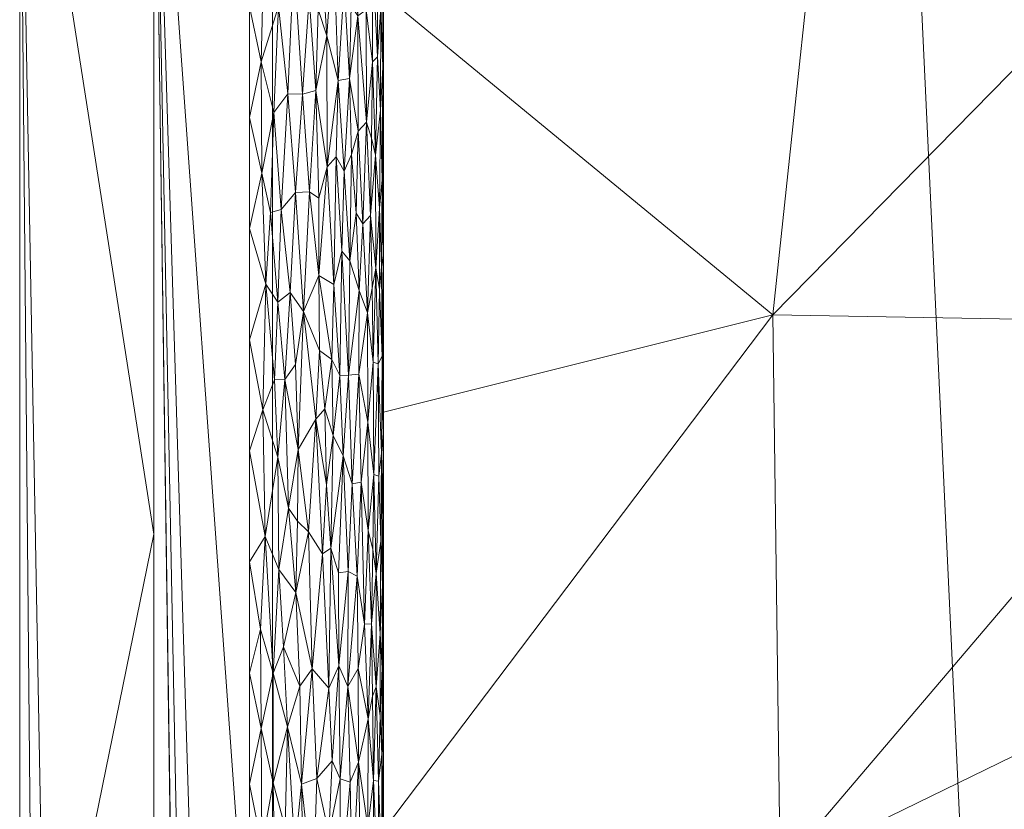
# Model space of a CAD drawing. Header units: millimetres. Extents: x -300 to 300, y 0 to 450.
# Tile 37 of 256: x -300 to -285, y 208 to 220. Entities that reach past the tile are written whole.
import ezdxf

# ---------------------------------------------------------------- set-up
doc = ezdxf.new("R2010")
doc.units = ezdxf.units.MM
doc.layers.add('A-GENM', color=13, linetype='Continuous')

# ---------------------------------------------------------------- blocks, each defined once
blk = doc.blocks.new('MODEL_CCAS0420-1080410R0 - MODEL_CCAS0420-1080410R0-453240-Preview')
at = {"layer": 'A-GENM', "lineweight": 9}
mesh = blk.add_polyface(dxfattribs=at)
corners = [(-296.159, -20, -110), (-295.657, -15.55, -110), (-294.177, -11.323, -110), (-291.793, -7.531, -110), (-288.625, -4.364, -110), (-284.831, -1.981, -110), (-280.602, -0.502, -110), (-276.147, 0, -110), (276.147, 0, -110), (280.596, -0.501, -110), (284.825, -1.978, -110), (288.619, -4.359, -110), (291.788, -7.525, -110), (294.174, -11.316, -110), (295.656, -15.545, -110), (296.159, -20, -110), (296.159, -426.171, -110), (295.658, -430.617, -110), (294.182, -434.842, -110), (291.802, -438.632, -110), (288.638, -441.797, -110), (284.848, -444.179, -110), (280.622, -445.657, -110), (276.171, -446.159, -110), (-276.171, -446.159, -110), (-280.617, -445.658, -110), (-284.842, -444.182, -110), (-288.632, -441.802, -110), (-291.797, -438.638, -110), (-294.179, -434.848, -110), (-295.657, -430.622, -110), (-296.159, -426.171, -110)]
mesh.append_faces([[corners[k] for k in face] for face in [(15, 12, 13, 14)]], dxfattribs={"vtx0": -1})
mesh.append_faces([[corners[k] for k in face] for face in [(16, 8, 15)]], dxfattribs={"vtx0": -1, "vtx1": -1})
mesh.append_faces([[corners[k] for k in face] for face in [(24, 31, 7, 8)]], dxfattribs={"vtx0": -1, "vtx1": -1, "vtx3": -1})
mesh.append_faces([[corners[k] for k in face] for face in [(31, 24, 25, 30), (18, 21, 22, 17), (17, 22, 23, 16)]], dxfattribs={"vtx0": -1, "vtx2": -1})
mesh.append_faces([[corners[k] for k in face] for face in [(0, 3, 4, 5), (0, 5, 6, 7)]], dxfattribs={"vtx0": -1, "vtx3": -1})
mesh.append_faces([[corners[k] for k in face] for face in [(28, 29, 27)]], dxfattribs={"vtx1": -1})
mesh.append_faces([[corners[k] for k in face] for face in [(25, 26, 30), (11, 12, 15, 10), (9, 10, 15, 8), (31, 0, 7)]], dxfattribs={"vtx1": -1, "vtx2": -1})
mesh.append_faces([[corners[k] for k in face] for face in [(23, 24, 8, 16)]], dxfattribs={"vtx1": -1, "vtx2": -1, "vtx3": -1})
mesh.append_faces([[corners[k] for k in face] for face in [(26, 27, 29, 30)]], dxfattribs={"vtx1": -1, "vtx3": -1})
mesh.append_faces([[corners[k] for k in face] for face in [(19, 20, 21, 18)]], dxfattribs={"vtx2": -1})
mesh.append_faces([[corners[k] for k in face] for face in [(0, 1, 2, 3)]], dxfattribs={"vtx3": -1})
mesh = blk.add_polyface(dxfattribs=at)
corners = [(-279.918, -2), (-292.651, -7.27), (-297.929, -20), (-297.929, -224.97), (-297.929, -429.94), (-292.661, -442.661), (-279.94, -447.929), (0, -447.929), (279.94, -447.929), (292.661, -442.661), (297.929, -429.94), (297.929, -224.97), (297.929, -20), (292.651, -7.27), (279.918, -2), (0, -2), (0, -3.5), (13.257, -3.5), (26.515, -3.5), (39.772, -3.5), (53.029, -3.5), (66.287, -3.5), (79.544, -3.5), (92.801, -3.5), (106.059, -3.5), (119.316, -3.5), (132.573, -3.5), (145.831, -3.5), (159.088, -3.5), (172.345, -3.5), (185.603, -3.5), (198.86, -3.5), (212.117, -3.5), (225.375, -3.5), (238.632, -3.5), (251.889, -3.5), (265.147, -3.5), (278.404, -3.5), (291.028, -7.487), (296.497, -19.511), (296.5, -32.769), (296.5, -46.026), (296.5, -59.283), (296.5, -72.541), (296.5, -85.798), (296.5, -99.055), (296.5, -112.313), (296.5, -125.57), (296.5, -138.827), (296.5, -152.085), (296.5, -165.342), (296.5, -178.599), (296.5, -191.857), (296.5, -205.114), (296.5, -218.371), (296.5, -231.629), (296.5, -244.886), (296.5, -258.143), (296.499, -271.401), (296.499, -284.658), (296.499, -297.915), (296.499, -311.173), (296.499, -324.43), (296.499, -337.687), (296.5, -350.945), (296.5, -364.202), (296.5, -377.459), (296.5, -390.717), (296.5, -403.974), (296.5, -417.231), (296.497, -430.489), (291.028, -442.513), (278.404, -446.5), (265.147, -446.5), (251.889, -446.5), (238.632, -446.5), (225.375, -446.5), (212.117, -446.5), (198.86, -446.5), (185.603, -446.5), (172.345, -446.5), (159.088, -446.5), (145.831, -446.5), (132.573, -446.5), (119.316, -446.5), (106.059, -446.5), (92.801, -446.5), (79.544, -446.5), (66.287, -446.5), (53.029, -446.5), (39.772, -446.5), (26.515, -446.5), (13.257, -446.5), (0, -446.5), (-12.926, -446.5), (-25.852, -446.5), (-38.777, -446.5), (-51.703, -446.5), (-64.629, -446.5), (-77.555, -446.5), (-90.48, -446.5), (-103.406, -446.5), (-116.332, -446.5), (-129.258, -446.5), (-142.183, -446.5), (-155.109, -446.5), (-168.035, -446.5), (-180.961, -446.5), (-193.887, -446.5), (-206.812, -446.5), (-219.738, -446.5), (-232.664, -446.5), (-245.59, -446.5), (-258.515, -446.5), (-271.441, -446.5), (-284.356, -445.968), (-294.544, -438.124), (-296.5, -425.35), (-296.5, -412.424), (-296.5, -399.498), (-296.5, -386.572), (-296.5, -373.646), (-296.5, -360.721), (-296.5, -347.795), (-296.499, -334.869), (-296.499, -321.943), (-296.499, -309.018), (-296.499, -296.092), (-296.499, -283.166), (-296.499, -270.24), (-296.5, -257.315), (-296.5, -244.389), (-296.5, -231.463), (-296.5, -218.537), (-296.5, -205.611), (-296.5, -192.686), (-296.5, -179.76), (-296.5, -166.834), (-296.5, -153.908), (-296.5, -140.983), (-296.5, -128.057), (-296.5, -115.131), (-296.5, -102.205), (-296.5, -89.28), (-296.5, -76.354), (-296.5, -63.428), (-296.5, -50.502), (-296.5, -37.576), (-296.5, -24.651), (-294.544, -11.876), (-284.356, -4.032), (-271.441, -3.5), (-258.515, -3.5), (-245.59, -3.5), (-232.664, -3.5), (-219.738, -3.5), (-206.812, -3.5), (-193.887, -3.5), (-180.961, -3.5), (-168.035, -3.5), (-155.109, -3.5), (-142.183, -3.5), (-129.258, -3.5), (-116.332, -3.5), (-103.406, -3.5), (-90.48, -3.5), (-77.555, -3.5), (-64.629, -3.5), (-51.703, -3.5), (-38.777, -3.5), (-25.852, -3.5), (-12.926, -3.5), (-294.538, -438.129), (-294.547, -438.108)]
mesh.append_faces([[corners[k] for k in face] for face in [(116, 172, 173)]])
mesh.append_faces([[corners[k] for k in face] for face in [(118, 4, 117), (6, 115, 5), (115, 6, 114), (7, 104, 6), (1, 150, 0), (151, 0, 150)]], dxfattribs={"vtx0": -1, "vtx1": -1})
mesh.append_faces([[corners[k] for k in face] for face in [(4, 124, 125), (7, 99, 100), (2, 148, 149), (149, 1, 2), (2, 141, 142), (0, 151, 152), (0, 160, 161, 15), (15, 165, 166), (15, 170, 171), (8, 81, 82, 7), (8, 72, 73), (11, 61, 62, 10), (12, 46, 47, 11), (38, 13, 14, 37), (13, 38, 39, 12)]], dxfattribs={"vtx0": -1, "vtx2": -1})
mesh.append_faces([[corners[k] for k in face] for face in [(4, 118, 119, 120), (4, 120, 121, 122), (3, 128, 129, 130), (3, 130, 131, 132), (3, 138, 139, 140), (0, 154, 155, 156), (0, 156, 157, 158), (15, 161, 162, 163), (15, 163, 164, 165), (8, 73, 74, 75), (7, 86, 87, 88), (7, 83, 84, 85), (10, 68, 69, 70), (11, 55, 56, 57), (14, 28, 29, 30), (14, 32, 33, 34), (15, 19, 20, 21), (12, 44, 45, 46), (11, 49, 50, 51), (11, 47, 48, 49), (12, 39, 40, 41)]], dxfattribs={"vtx0": -1, "vtx3": -1})
mesh.append_faces([[corners[k] for k in face] for face in [(123, 124, 4, 122), (127, 128, 3, 126), (113, 114, 6, 112), (111, 112, 6, 110), (109, 110, 6, 108), (107, 108, 6, 106), (96, 97, 7, 95), (105, 106, 6, 104), (103, 104, 7, 102), (101, 102, 7, 100), (98, 99, 7, 97), (94, 95, 7, 93), (135, 136, 3, 134), (137, 138, 3, 136), (133, 134, 3, 132), (145, 146, 2, 144), (147, 148, 2, 146), (143, 144, 2, 142), (149, 150, 1), (153, 154, 0, 152), (159, 160, 0, 158), (169, 170, 15, 168), (167, 168, 15, 166), (78, 79, 8, 77), (80, 81, 8, 79), (76, 77, 8, 75), (91, 92, 7, 90), (89, 90, 7, 88), (85, 86, 7), (82, 83, 7), (67, 68, 10, 66), (65, 66, 10, 64), (60, 61, 11, 59), (58, 59, 11, 57), (63, 64, 10, 62), (54, 55, 11, 53), (26, 27, 15, 25), (31, 32, 14, 30), (16, 17, 15, 171), (18, 19, 15, 17), (24, 25, 15, 23), (22, 23, 15, 21), (34, 35, 14), (52, 53, 11, 51), (36, 37, 14, 35), (42, 43, 12, 41), (43, 44, 12), (92, 93, 7)]], dxfattribs={"vtx1": -1, "vtx2": -1})
mesh.append_faces([[corners[k] for k in face] for face in [(3, 4, 125, 126), (2, 3, 140, 141), (71, 72, 8, 9), (70, 71, 9, 10), (27, 28, 14, 15)]], dxfattribs={"vtx1": -1, "vtx3": -1})
mesh.append_faces([[corners[k] for k in face] for face in [(4, 173, 117), (115, 172, 5)]], dxfattribs={"vtx2": -1})
mesh = blk.add_polyface(dxfattribs=at)
corners = [(299.928, -429.94, -2.07), (298.043, -428.055, -56.035), (296.159, -426.171, -110), (296.159, -20, -110), (298.043, -20, -56.035), (299.928, -20, -2.07), (299.928, -224.97, -2.07)]
mesh.append_faces([[corners[k] for k in face] for face in [(6, 1, 2, 3)]], dxfattribs={"vtx0": -1, "vtx3": -1})
mesh.append_faces([[corners[k] for k in face] for face in [(3, 4, 6)]], dxfattribs={"vtx1": -1, "vtx2": -1})
mesh.append_faces([[corners[k] for k in face] for face in [(4, 5, 6), (6, 0, 1)]], dxfattribs={"vtx2": -1})
mesh = blk.add_polyface(dxfattribs=at)
corners = [(299.928, -429.94, -2.07), (299.928, -224.97, -2.07), (299.928, -20, -2.07), (299.368, -20, -0.611), (297.929, -20), (297.929, -224.97), (297.929, -429.94), (299.368, -429.94, -0.611), (299.928, -134.534, -2.07), (297.929, -122.485), (297.929, -77.267), (297.929, -173.727), (299.928, -77.267, -2.07), (299.928, -105.901, -2.07), (299.928, -179.752, -2.07), (299.928, -120.217, -2.07), (299.928, -315.406, -2.07), (297.929, -327.455), (297.929, -276.212), (297.929, -250.591), (299.928, -372.673, -2.07), (299.928, -270.188, -2.07), (299.928, -344.039, -2.07), (297.929, -378.697), (297.929, -353.076), (297.929, -48.634), (299.928, -48.634, -2.07), (299.928, -62.95, -2.07), (299.928, -401.306, -2.07), (297.929, -404.319), (297.929, -391.508), (297.929, -34.317), (299.928, -415.623, -2.07), (299.928, -34.317, -2.07), (297.929, -415.623), (299.928, -202.361, -2.07), (297.929, -199.349), (297.929, -186.538), (297.929, -148.106), (297.929, -301.834), (299.928, -157.143, -2.07), (299.928, -292.797, -2.07), (297.929, -99.876), (299.928, -247.579, -2.07), (297.929, -237.781), (299.928, -258.883, -2.07), (299.928, -329.722, -2.07), (299.928, -358.356, -2.07), (297.929, -62.95), (299.928, -386.99, -2.07), (297.929, -212.159), (297.929, -135.296), (297.929, -314.644), (297.929, -160.917), (297.929, -289.023), (299.928, -91.584, -2.07), (297.929, -263.402), (297.929, -340.266), (297.929, -365.887)]
mesh.append_faces([[corners[k] for k in face] for face in [(35, 50, 1), (45, 56, 21), (41, 39, 16)]], dxfattribs={"vtx0": -1, "vtx1": -1})
mesh.append_faces([[corners[k] for k in face] for face in [(31, 33, 3), (32, 34, 7)]], dxfattribs={"vtx0": -1, "vtx1": -1, "vtx2": -1})
mesh.append_faces([[corners[k] for k in face] for face in [(18, 41, 21, 56), (14, 11, 37, 35), (28, 30, 29, 32), (32, 29, 34), (40, 53, 11, 14), (30, 28, 49)]], dxfattribs={"vtx0": -1, "vtx2": -1})
mesh.append_faces([[corners[k] for k in face] for face in [(16, 39, 52, 17), (9, 8, 15, 13), (1, 50, 5, 44), (35, 37, 36, 50)]], dxfattribs={"vtx0": -1, "vtx3": -1})
mesh.append_faces([[corners[k] for k in face] for face in [(54, 39, 41, 18), (51, 38, 8, 9)]], dxfattribs={"vtx1": -1, "vtx2": -1})
mesh.append_faces([[corners[k] for k in face] for face in [(47, 22, 24, 58), (10, 42, 55, 12), (43, 1, 44, 19), (46, 16, 17, 57), (22, 46, 57, 24), (20, 47, 58, 23), (49, 20, 23, 30), (27, 26, 25, 48), (12, 27, 48, 10), (26, 33, 31, 25), (40, 8, 38, 53), (42, 9, 13, 55), (45, 43, 19, 56)]], dxfattribs={"vtx1": -1, "vtx3": -1})
mesh.append_faces([[corners[k] for k in face] for face in [(34, 6, 7), (3, 4, 31), (33, 2, 3), (7, 0, 32)]], dxfattribs={"vtx2": -1})
mesh = blk.add_polyface(dxfattribs=at)
corners = [(294.5, -225, -2), (294.5, -218.953, -2), (294.5, -220.209, -5.001), (294.5, -226.441, -5.001), (294.5, -301.218, -5), (294.5, -303.606, -2), (294.5, -297.559, -2), (294.5, -294.989, -5), (294.5, -207.745, -5), (294.5, -212.907, -2), (294.5, -206.86, -2), (294.5, -158.487, -2), (294.5, -157.893, -5), (294.5, -164.124, -5), (294.5, -164.534, -2), (294.5, -195.281, -5), (294.5, -200.813, -2), (294.5, -194.767, -2), (294.5, -189.049, -5), (294.5, -182.674, -2), (294.5, -176.627, -2), (294.5, -176.586, -5), (294.5, -182.817, -5), (294.5, -201.513, -5), (294.5, -188.72, -2), (294.5, -170.581, -2), (294.5, -170.355, -5), (294.5, -261.279, -2), (294.5, -257.603, -5), (294.5, -263.835, -5), (294.5, -213.977, -5), (294.5, -282.532, -5), (294.5, -285.466, -2), (294.5, -279.419, -2), (294.5, -276.3, -5), (294.5, -309.652, -2), (294.5, -307.447, -5), (294.5, -313.675, -5), (294.5, -315.699, -2), (294.5, -319.904, -5), (294.5, -321.745, -2), (294.5, -267.326, -2), (294.5, -270.067, -5), (294.5, -249.186, -2), (294.5, -243.14, -2), (294.5, -245.138, -5.001), (294.5, -251.37, -5), (294.5, -291.512, -2), (294.5, -288.761, -5), (294.5, -273.373, -2), (294.5, -255.233, -2), (294.5, -238.905, -5.001), (294.5, -237.093, -2), (294.5, -232.673, -5.001), (294.5, -231.046, -2)]
mesh.append_faces([[corners[k] for k in face] for face in [(7, 47, 48), (35, 37, 38), (36, 5, 4), (49, 34, 33), (2, 1, 30), (0, 3, 54), (45, 44, 51)]], dxfattribs={"vtx0": -1, "vtx1": -1})
mesh.append_faces([[corners[k] for k in face] for face in [(4, 5, 6, 7), (8, 9, 10), (11, 12, 13, 14), (15, 16, 17, 18), (25, 26, 21, 20), (27, 28, 29), (30, 1, 9, 8), (31, 32, 33, 34), (38, 37, 39, 40), (51, 44, 52, 53), (7, 6, 47), (54, 3, 53, 52), (32, 31, 48, 47), (28, 27, 50), (16, 15, 23)]], dxfattribs={"vtx0": -1, "vtx2": -1})
mesh.append_faces([[corners[k] for k in face] for face in [(17, 24, 18), (25, 14, 26), (13, 26, 14)]], dxfattribs={"vtx1": -1, "vtx2": -1})
mesh.append_faces([[corners[k] for k in face] for face in [(0, 1, 2, 3), (19, 20, 21, 22), (10, 16, 23, 8), (24, 19, 22, 18), (35, 5, 36, 37), (41, 27, 29, 42), (43, 44, 45, 46), (49, 41, 42, 34), (46, 28, 50, 43)]], dxfattribs={"vtx1": -1, "vtx3": -1})
mesh = blk.add_polyface(dxfattribs=at)
corners = [(276.179, -196.31, -44.479), (282.472, -189.31, -30.919), (276.053, -188.982, -44.752), (288.698, -215.429, -17.503), (288.585, -207.152, -17.746), (281.653, -215.304, -32.684), (276.042, -204.242, -44.774), (269.897, -203.493, -58.017), (282.188, -197.365, -31.53), (288.475, -190.4, -17.983), (294.5, -207.745, -5), (294.5, -201.513, -5), (290.109, -201.518, -14.463), (269.898, -188.785, -58.018), (269.897, -196.139, -58.017), (280.633, -202.762, -34.882), (269.897, -210.847, -58.017), (276.24, -211.654, -44.349), (283.026, -205.89, -29.724), (294.5, -195.281, -5), (280.617, -211.041, -34.916), (269.897, -218.201, -58.017), (287.974, -197.848, -19.062), (294.5, -189.049, -5), (275.346, -219.769, -46.276), (294.5, -213.977, -5)]
mesh.append_faces([[corners[k] for k in face] for face in [(16, 6, 7), (19, 12, 11), (23, 22, 19)]], dxfattribs={"vtx0": -1, "vtx1": -1})
mesh.append_faces([[corners[k] for k in face] for face in [(0, 1, 2), (3, 4, 5), (6, 0, 7), (1, 8, 9), (6, 8, 0), (10, 4, 3), (4, 11, 12), (0, 2, 14), (15, 8, 6), (1, 0, 8), (15, 17, 18), (16, 17, 6), (20, 18, 17), (22, 9, 8), (22, 23, 9), (15, 22, 8), (12, 19, 22), (12, 18, 4), (20, 4, 18), (24, 5, 20), (17, 15, 6), (22, 15, 18), (24, 20, 17), (4, 20, 5), (18, 12, 22)]], dxfattribs={"vtx0": -1, "vtx1": -1, "vtx2": -1})
mesh.append_faces([[corners[k] for k in face] for face in [(0, 14, 7), (4, 10, 11), (17, 16, 21)]], dxfattribs={"vtx0": -1, "vtx2": -1})
mesh.append_faces([[corners[k] for k in face] for face in [(13, 14, 2), (25, 10, 3)]], dxfattribs={"vtx1": -1, "vtx2": -1})
mesh = blk.add_polyface(dxfattribs=at)
corners = [(294.505, -209.128, -1.851), (294.506, -207.524, -1.845), (294.5, -208.372, -2), (295.549, -206.829, -0.247), (295.497, -208.512, -0.276), (295.727, -208.429, -0.163), (294.876, -208.757, -0.833), (294.738, -207.79, -1.054), (294.729, -209.406, -1.071), (295.317, -207.69, -0.391), (295.148, -206.735, -0.527), (295.146, -208.511, -0.529), (295.323, -205.865, -0.387), (294.658, -206.867, -1.22), (294.584, -206.86, -1.426), (294.651, -208.483, -1.237), (294.579, -208.476, -1.443), (294.612, -209.883, -1.341), (296.326, -209.257, -0.009), (296.317, -207.516, -0.01), (296.146, -208.447, -0.035), (295.97, -207.78, -0.077), (296.117, -206.771, -0.041), (295.268, -208.775, -0.427), (295.001, -208.461, -0.675), (295.033, -209.885, -0.64), (294.839, -207.092, -0.886), (294.97, -206.86, -0.711), (294.744, -206.225, -1.043), (294.527, -207.098, -1.674), (294.554, -209.449, -1.537), (294.527, -208.879, -1.674), (295.824, -207.454, -0.125), (295.935, -209.283, -0.088), (294.505, -206.104, -1.86), (294.5, -206.86, -2), (296.5, -208.428), (296.5, -206.771), (295.989, -205.966, -0.072), (295.829, -206.265, -0.123), (295.696, -206.825, -0.176), (295.568, -210.148, -0.237)]
mesh.append_faces([[corners[k] for k in face] for face in [(0, 1, 2), (3, 4, 5), (6, 7, 8), (9, 10, 11), (9, 3, 12), (13, 14, 15), (16, 17, 15), (18, 19, 20), (21, 20, 22), (23, 9, 11), (8, 7, 15), (24, 25, 11), (26, 6, 27), (13, 15, 7), (16, 15, 14), (7, 28, 13), (29, 16, 14), (30, 16, 31), (26, 28, 7), (6, 26, 7), (6, 25, 24), (9, 4, 3), (21, 32, 33), (24, 10, 27), (29, 34, 1), (35, 1, 34), (16, 29, 31), (31, 29, 1), (1, 0, 31), (18, 36, 19), (19, 22, 20), (21, 33, 20), (38, 21, 22), (39, 40, 32), (10, 24, 11), (27, 6, 24), (3, 5, 40), (39, 32, 21), (40, 5, 32), (33, 32, 5), (4, 9, 23), (5, 4, 41)]], dxfattribs={"vtx0": -1, "vtx1": -1, "vtx2": -1})
mesh.append_faces([[corners[k] for k in face] for face in [(1, 35, 2), (19, 36, 37)]], dxfattribs={"vtx0": -1, "vtx2": -1})
mesh = blk.add_polyface(dxfattribs=at)
corners = [(294.729, -209.406, -1.071), (294.666, -209.744, -1.202), (294.68, -210.819, -1.17), (296.5, -210.085), (296.336, -210.739, -0.008), (296.5, -211.743), (296.148, -210.086, -0.035), (296.146, -208.447, -0.035), (295.935, -209.283, -0.088), (294.612, -209.883, -1.341), (294.651, -208.483, -1.237), (294.527, -208.879, -1.674), (294.505, -209.128, -1.851), (294.523, -210.158, -1.696), (294.784, -210.813, -0.972), (294.879, -210.152, -0.828), (295.497, -208.512, -0.276), (295.317, -209.861, -0.391), (295.568, -210.148, -0.237), (294.505, -210.438, -1.854), (296.326, -209.257, -0.009), (294.553, -210.669, -1.54), (294.609, -211.57, -1.349), (294.579, -208.476, -1.443), (294.554, -209.449, -1.537), (295.286, -211.947, -0.413), (295.169, -210.196, -0.508), (295.414, -211.864, -0.326), (295.748, -209.89, -0.154), (295.727, -208.429, -0.163), (294.897, -211.53, -0.804), (295.033, -209.885, -0.64), (294.876, -208.757, -0.833), (295.146, -208.511, -0.529), (294.5, -208.372, -2), (294.5, -209.883, -2), (294.517, -211.395, -1.742), (294.5, -211.395, -2), (296.5, -208.428), (295.992, -210.479, -0.071), (296.064, -211.63, -0.053), (295.268, -208.775, -0.427), (295.027, -211.601, -0.647), (295.807, -211.287, -0.131)]
mesh.append_faces([[corners[k] for k in face] for face in [(3, 4, 5), (38, 20, 3)]], dxfattribs={"vtx0": -1, "vtx1": -1})
mesh.append_faces([[corners[k] for k in face] for face in [(0, 1, 2), (6, 7, 8), (9, 1, 10), (11, 12, 13), (14, 15, 0), (16, 17, 18), (13, 12, 19), (7, 6, 20), (21, 22, 9), (9, 23, 24), (25, 17, 26), (17, 27, 18), (28, 29, 18), (0, 2, 14), (9, 22, 2), (14, 30, 15), (15, 31, 32), (33, 31, 26), (19, 12, 35), (19, 36, 13), (36, 21, 13), (24, 13, 21), (3, 20, 4), (28, 8, 29), (6, 39, 40), (6, 4, 20), (39, 6, 8), (31, 15, 30), (0, 15, 32), (26, 17, 41), (42, 26, 31), (18, 43, 28), (28, 43, 39), (10, 1, 0), (9, 2, 1), (13, 24, 11), (9, 24, 21), (26, 41, 33), (16, 41, 17), (28, 39, 8)]], dxfattribs={"vtx0": -1, "vtx1": -1, "vtx2": -1})
mesh.append_faces([[corners[k] for k in face] for face in [(19, 35, 37)]], dxfattribs={"vtx0": -1, "vtx2": -1})
mesh.append_faces([[corners[k] for k in face] for face in [(34, 35, 12)]], dxfattribs={"vtx1": -1, "vtx2": -1})
mesh = blk.add_polyface(dxfattribs=at)
corners = [(294.648, -213.045, -1.245), (294.609, -211.57, -1.349), (294.574, -213.021, -1.459), (295.774, -213.422, -0.143), (295.92, -212.545, -0.092), (295.786, -212.35, -0.139), (294.833, -212.935, -0.895), (294.784, -210.813, -0.972), (294.729, -212.213, -1.071), (294.897, -211.53, -0.804), (295.103, -213.325, -0.568), (295.172, -211.582, -0.506), (295.027, -211.601, -0.647), (295.286, -211.947, -0.413), (295.169, -210.196, -0.508), (296.268, -212.122, -0.015), (296.064, -211.63, -0.053), (296.078, -213.307, -0.05), (294.505, -212.36, -1.854), (294.531, -213.365, -1.647), (294.517, -211.395, -1.742), (294.5, -211.395, -2), (294.505, -210.438, -1.854), (294.553, -210.669, -1.54), (294.543, -212.055, -1.587), (294.68, -210.819, -1.17), (294.662, -211.927, -1.21), (295.353, -212.891, -0.366), (295.253, -213.628, -0.438), (295.033, -209.885, -0.64), (295.62, -212.19, -0.211), (295.568, -210.148, -0.237), (295.414, -211.864, -0.326), (294.97, -212.91, -0.711), (294.5, -212.907, -2), (296.5, -213.4), (296.5, -211.743), (296.148, -210.086, -0.035), (296.336, -210.739, -0.008), (295.807, -211.287, -0.131), (295.513, -213.873, -0.267), (295.317, -209.861, -0.391), (295.992, -210.479, -0.071)]
mesh.append_faces([[corners[k] for k in face] for face in [(34, 18, 21)]], dxfattribs={"vtx0": -1, "vtx1": -1})
mesh.append_faces([[corners[k] for k in face] for face in [(0, 1, 2), (3, 4, 5), (6, 7, 8), (7, 6, 9), (10, 11, 12), (11, 13, 14), (15, 16, 17), (18, 19, 20), (21, 18, 22), (1, 23, 24), (25, 1, 26), (26, 0, 8), (24, 20, 19), (27, 13, 28), (16, 4, 17), (29, 9, 12), (30, 31, 32), (8, 7, 25), (6, 33, 9), (12, 9, 33), (16, 15, 37), (10, 12, 33), (12, 11, 14), (38, 37, 15), (36, 38, 15), (39, 5, 4), (39, 4, 16), (27, 40, 32), (13, 27, 32), (41, 13, 32), (13, 11, 10), (19, 2, 24), (1, 24, 2), (23, 20, 24), (18, 20, 22), (31, 30, 39), (40, 30, 32), (25, 26, 8), (1, 0, 26), (39, 16, 42), (39, 30, 5), (30, 3, 5)]], dxfattribs={"vtx0": -1, "vtx1": -1, "vtx2": -1})
mesh.append_faces([[corners[k] for k in face] for face in [(15, 35, 36)]], dxfattribs={"vtx0": -1, "vtx2": -1})
mesh = blk.add_polyface(dxfattribs=at)
corners = [(282.375, -236.837, -31.13), (281.988, -229.044, -31.962), (275.943, -234.792, -44.99), (276.165, -250.005, -44.513), (276.137, -242.043, -44.573), (269.898, -247.618, -58.018), (282.431, -244.751, -31.009), (288.68, -239.161, -17.542), (276.16, -226.725, -44.522), (282.174, -222.073, -31.562), (275.346, -219.769, -46.276), (269.898, -232.91, -58.018), (269.898, -240.264, -58.018), (269.897, -218.201, -58.017), (276.24, -211.654, -44.349), (269.897, -225.556, -58.017), (287.836, -223.513, -19.36), (288.217, -230.796, -18.541), (294.5, -226.441, -5.001), (288.698, -215.429, -17.503), (294.5, -220.209, -5.001), (294.5, -213.977, -5), (294.5, -232.673, -5.001), (287.781, -247.647, -19.481), (294.5, -245.138, -5.001), (294.5, -238.905, -5.001), (281.653, -215.304, -32.684)]
mesh.append_faces([[corners[k] for k in face] for face in [(0, 1, 2), (3, 4, 5), (6, 7, 0), (8, 9, 10), (4, 3, 6), (8, 11, 2), (4, 2, 12), (13, 10, 14), (16, 1, 17), (17, 18, 16), (8, 1, 9), (8, 10, 15), (1, 16, 9), (2, 4, 0), (8, 2, 1), (17, 1, 0), (6, 0, 4), (17, 7, 22), (23, 7, 6), (7, 17, 0), (20, 19, 16), (9, 19, 26), (19, 9, 16), (10, 9, 26), (24, 7, 23)]], dxfattribs={"vtx0": -1, "vtx1": -1, "vtx2": -1})
mesh.append_faces([[corners[k] for k in face] for face in [(19, 20, 21), (8, 15, 11), (4, 12, 5), (17, 22, 18)]], dxfattribs={"vtx0": -1, "vtx2": -1})
mesh.append_faces([[corners[k] for k in face] for face in [(7, 24, 25, 22)]], dxfattribs={"vtx0": -1, "vtx3": -1})
mesh.append_faces([[corners[k] for k in face] for face in [(13, 15, 10), (11, 12, 2), (18, 20, 16)]], dxfattribs={"vtx1": -1, "vtx2": -1})
mesh = blk.add_polyface(dxfattribs=at)
corners = [(295.275, -214.764, -0.422), (295.377, -214.024, -0.35), (295.253, -213.628, -0.438), (294.522, -214.812, -1.704), (294.507, -213.663, -1.834), (294.505, -214.884, -1.859), (294.872, -214.541, -0.838), (294.97, -212.91, -0.711), (294.833, -212.935, -0.895), (295.153, -214.522, -0.522), (294.574, -213.021, -1.459), (294.58, -214.696, -1.44), (294.648, -213.045, -1.245), (296.078, -213.307, -0.05), (296.303, -214.011, -0.011), (296.268, -212.122, -0.015), (294.5, -212.907, -2), (294.5, -214.418, -2), (295.972, -214.466, -0.077), (296.128, -214.46, -0.039), (295.513, -213.873, -0.267), (295.774, -213.422, -0.143), (295.62, -212.19, -0.211), (295.103, -213.325, -0.568), (294.735, -213.829, -1.059), (294.741, -215.456, -1.048), (294.656, -214.72, -1.226), (294.867, -215.793, -0.845), (295.024, -214.528, -0.65), (294.729, -212.213, -1.071), (294.531, -213.365, -1.647), (295.459, -214.896, -0.298), (295.694, -215.478, -0.177), (295.353, -212.891, -0.366), (296.5, -213.4), (296.259, -215.886, -0.017), (296.079, -215.618, -0.049), (295.92, -212.545, -0.092), (296.5, -215.057), (295.816, -214.689, -0.128), (295.286, -211.947, -0.413), (294.505, -212.36, -1.854)]
mesh.append_faces([[corners[k] for k in face] for face in [(0, 1, 2), (3, 4, 5), (6, 7, 8), (2, 9, 0), (10, 11, 12), (13, 14, 15), (18, 19, 13), (20, 21, 22), (9, 2, 23), (6, 24, 25), (25, 24, 26), (6, 27, 28), (12, 26, 24), (26, 12, 11), (24, 29, 12), (30, 11, 10), (31, 32, 20), (20, 32, 21), (33, 2, 1), (28, 7, 6), (8, 29, 24), (6, 8, 24), (30, 4, 3), (34, 15, 14), (19, 35, 14), (36, 19, 18), (37, 18, 13), (18, 21, 39), (21, 32, 39), (23, 7, 28), (14, 13, 19), (18, 37, 21), (9, 23, 28), (23, 2, 40), (1, 31, 20), (20, 33, 1), (0, 31, 1), (17, 5, 4), (41, 16, 4), (11, 30, 3), (30, 41, 4)]], dxfattribs={"vtx0": -1, "vtx1": -1, "vtx2": -1})
mesh.append_faces([[corners[k] for k in face] for face in [(4, 16, 17), (14, 38, 34)]], dxfattribs={"vtx0": -1, "vtx2": -1})
mesh = blk.add_polyface(dxfattribs=at)
corners = [(294.673, -215.824, -1.186), (294.741, -215.456, -1.048), (294.656, -214.72, -1.226), (294.617, -216.123, -1.326), (295.896, -215.761, -0.1), (295.694, -215.478, -0.177), (295.816, -217.252, -0.128), (295.604, -217.261, -0.219), (295.21, -217.782, -0.473), (295.243, -215.881, -0.446), (295.123, -216.378, -0.55), (294.52, -217.442, -1.717), (294.531, -216.145, -1.649), (294.507, -216.313, -1.829), (295.341, -217.634, -0.374), (295.466, -216.013, -0.294), (294.58, -214.696, -1.44), (294.695, -216.909, -1.139), (294.808, -216.787, -0.934), (294.563, -215.809, -1.501), (294.909, -216.942, -0.788), (294.867, -215.793, -0.845), (294.522, -214.812, -1.704), (295.816, -214.689, -0.128), (295.972, -214.466, -0.077), (296.03, -217, -0.061), (296.5, -216.714), (296.5, -215.057), (296.259, -215.886, -0.017), (296.303, -214.011, -0.011), (296.079, -215.618, -0.049), (296.185, -216.952, -0.028), (295.153, -214.522, -0.522), (295.024, -214.528, -0.65), (296.128, -214.46, -0.039), (295.003, -216.232, -0.673), (295.275, -214.764, -0.422), (295.459, -214.896, -0.298), (294.561, -217.018, -1.509), (294.5, -215.93, -2), (294.5, -217.442, -2), (294.505, -214.884, -1.859), (294.5, -214.418, -2), (294.872, -214.541, -0.838)]
mesh.append_faces([[corners[k] for k in face] for face in [(39, 41, 42)]], dxfattribs={"vtx0": -1, "vtx1": -1})
mesh.append_faces([[corners[k] for k in face] for face in [(0, 1, 2), (0, 2, 3), (4, 5, 6), (6, 5, 7), (8, 9, 10), (11, 12, 13), (14, 15, 9), (3, 2, 16), (1, 17, 18), (3, 16, 19), (18, 20, 21), (21, 1, 18), (22, 12, 19), (23, 4, 24), (5, 15, 7), (6, 25, 4), (29, 28, 27), (25, 30, 4), (25, 31, 30), (4, 30, 24), (4, 23, 5), (10, 32, 33), (28, 34, 30), (10, 33, 35), (36, 32, 9), (9, 15, 36), (37, 36, 15), (5, 37, 15), (19, 12, 38), (22, 13, 12), (13, 41, 39), (3, 19, 38), (22, 19, 16), (13, 22, 41), (35, 33, 21), (35, 21, 20), (1, 21, 43), (3, 17, 0), (1, 0, 17), (32, 10, 9), (30, 31, 28)]], dxfattribs={"vtx0": -1, "vtx1": -1, "vtx2": -1})
mesh.append_faces([[corners[k] for k in face] for face in [(13, 39, 40)]], dxfattribs={"vtx0": -1, "vtx2": -1})
mesh.append_faces([[corners[k] for k in face] for face in [(26, 27, 28)]], dxfattribs={"vtx1": -1, "vtx2": -1})
mesh = blk.add_polyface(dxfattribs=at)
corners = [(294.683, -218.062, -1.164), (294.619, -217.81, -1.319), (294.668, -219.201, -1.198), (294.507, -216.313, -1.829), (294.5, -217.442, -2), (294.505, -217.997, -1.86), (294.979, -217.817, -0.701), (295.01, -218.953, -0.665), (295.09, -217.568, -0.582), (294.881, -218.169, -0.826), (294.909, -216.942, -0.788), (294.808, -216.787, -0.934), (295.927, -218.726, -0.09), (296.03, -217, -0.061), (295.816, -217.252, -0.128), (296.138, -218.443, -0.037), (296.319, -217.543, -0.009), (296.185, -216.952, -0.028), (294.531, -216.145, -1.649), (294.52, -217.442, -1.717), (294.561, -217.018, -1.509), (296.324, -219.2, -0.009), (294.755, -218.299, -1.023), (294.695, -216.909, -1.139), (294.617, -216.123, -1.326), (295.178, -218.924, -0.5), (294.546, -218.482, -1.572), (295.003, -216.232, -0.673), (295.604, -217.261, -0.219), (295.466, -216.013, -0.294), (295.464, -217.168, -0.295), (295.512, -218.772, -0.267), (295.21, -217.782, -0.473), (295.123, -216.378, -0.55), (295.71, -218.72, -0.17), (296.5, -218.371), (296.5, -216.714), (296.259, -215.886, -0.017), (294.511, -219.122, -1.786), (295.341, -217.634, -0.374), (295.243, -215.881, -0.446), (294.5, -218.953, -2)]
mesh.append_faces([[corners[k] for k in face] for face in [(41, 5, 4)]], dxfattribs={"vtx0": -1, "vtx1": -1})
mesh.append_faces([[corners[k] for k in face] for face in [(0, 1, 2), (3, 4, 5), (6, 7, 8), (9, 10, 11), (12, 13, 14), (15, 13, 12), (16, 17, 15), (18, 19, 20), (21, 16, 15), (22, 9, 11), (23, 22, 11), (23, 24, 1), (20, 1, 24), (25, 8, 7), (26, 20, 19), (10, 6, 27), (28, 29, 30), (31, 28, 30), (32, 8, 25), (33, 27, 8), (26, 1, 20), (31, 34, 28), (14, 28, 34), (12, 14, 34), (36, 37, 16), (17, 16, 37), (16, 21, 35), (38, 26, 19), (38, 19, 5), (22, 23, 0), (1, 0, 23), (6, 10, 9), (7, 6, 9), (27, 6, 8), (25, 39, 32), (40, 32, 39), (32, 33, 8), (29, 39, 30), (31, 30, 39), (15, 17, 13), (3, 5, 19)]], dxfattribs={"vtx0": -1, "vtx1": -1, "vtx2": -1})
mesh.append_faces([[corners[k] for k in face] for face in [(35, 36, 16)]], dxfattribs={"vtx1": -1, "vtx2": -1})
mesh = blk.add_polyface(dxfattribs=at)
corners = [(294.984, -220.038, -0.694), (294.962, -221.267, -0.721), (295.088, -220.352, -0.584), (295.178, -218.924, -0.5), (295.01, -218.953, -0.665), (294.592, -219.273, -1.401), (294.671, -220.875, -1.189), (294.668, -219.201, -1.198), (294.683, -218.062, -1.164), (294.755, -218.299, -1.023), (294.76, -219.978, -1.014), (294.55, -221.217, -1.555), (294.591, -220.87, -1.402), (294.541, -220.014, -1.597), (296.288, -220.857, -0.013), (296.324, -219.2, -0.009), (296.07, -220.029, -0.051), (295.474, -219.979, -0.289), (295.448, -221.097, -0.305), (295.611, -220.158, -0.215), (295.349, -219.589, -0.369), (295.25, -221.016, -0.441), (295.841, -220.72, -0.118), (295.71, -218.72, -0.17), (294.619, -217.81, -1.319), (294.546, -218.482, -1.572), (294.511, -219.122, -1.786), (294.509, -220.849, -1.812), (294.5, -220.465, -2), (294.826, -221.383, -0.905), (294.887, -219.889, -0.817), (294.881, -218.169, -0.826), (295.341, -217.634, -0.374), (295.512, -218.772, -0.267), (295.927, -218.726, -0.09), (296.138, -218.443, -0.037), (296.5, -220.028), (296.5, -218.371), (294.505, -217.997, -1.86), (294.5, -218.953, -2), (294.745, -221.12, -1.041)]
mesh.append_faces([[corners[k] for k in face] for face in [(37, 15, 36), (28, 26, 39)]], dxfattribs={"vtx0": -1, "vtx1": -1})
mesh.append_faces([[corners[k] for k in face] for face in [(0, 1, 2), (3, 4, 2), (5, 6, 7), (8, 7, 9), (6, 10, 7), (4, 0, 2), (11, 12, 13), (14, 15, 16), (17, 18, 19), (7, 10, 9), (20, 3, 21), (22, 23, 19), (24, 25, 5), (21, 18, 20), (26, 27, 13), (26, 28, 27), (5, 7, 24), (29, 30, 10), (9, 10, 30), (5, 12, 6), (30, 4, 31), (30, 31, 9), (2, 21, 3), (32, 3, 20), (33, 20, 17), (13, 12, 5), (19, 23, 33), (22, 16, 34), (32, 20, 33), (22, 34, 23), (34, 16, 35), (15, 14, 36), (15, 35, 16), (25, 26, 13), (5, 25, 13), (26, 38, 39), (27, 11, 13), (4, 30, 0), (1, 0, 30), (33, 17, 19), (20, 18, 17), (6, 40, 10)]], dxfattribs={"vtx0": -1, "vtx1": -1, "vtx2": -1})

msp = doc.modelspace()

# ---------------------------------------------------------------- block references
at = {"layer": 'A-GENM', "lineweight": 9, "rotation": 180}
msp.add_blockref('MODEL_CCAS0420-1080410R0 - MODEL_CCAS0420-1080410R0-453240-Preview', (0, 0, 850), dxfattribs=at)

doc.saveas('drawing.dxf')
